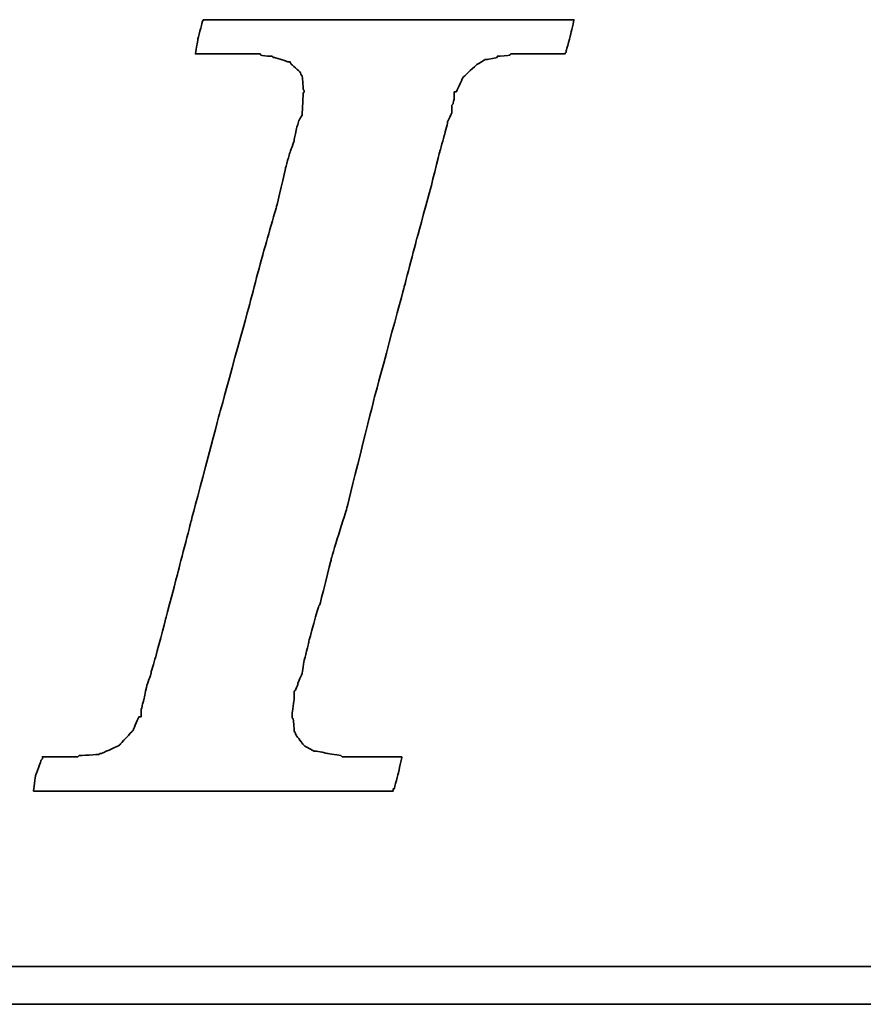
# Model space of a CAD drawing. Header units: millimetres. Extents: x 460 to 871, y 95 to 250.
# Tile 31 of 49: x 754.19 to 760.68, y 143 to 150.57. Entities that reach past the tile are written whole.
import ezdxf

# ---------------------------------------------------------------- set-up
doc = ezdxf.new("R2010")
doc.units = ezdxf.units.MM
doc.layers.add('DIM', color=4, linetype='CONTINUOUS')
doc.layers.add('layer 1', color=7, linetype='CONTINUOUS')

# ---------------------------------------------------------------- blocks, each defined once
blk = doc.blocks.new('TBI MOTION logo(完整正式版)')
at = {"layer": 'layer 1', "color": 22, "lineweight": 35}
for points, knots in [([(-40.59125, -7.94375), (-40.59125, -7.94375), (-40.97375, -7.94375), (-40.97375, -7.94375), (-40.97375, -7.94375), (-40.97375, -7.94375), (-41.38125, -7.94375), (-41.38125, -7.94375), (-41.38125, -7.94375), (-41.38125, -7.94375), (-41.54875, -7.94375), (-41.54875, -7.94375), (-41.54875, -7.94375), (-41.54875, -7.94375), (-41.59875, -7.94375), (-41.59875, -7.94375), (-41.59875, -7.94375), (-41.59875, -7.94375), (-41.88375, -7.94375), (-41.88375, -7.94375), (-41.88375, -7.94375), (-41.88375, -7.94375), (-41.90875, -7.91875), (-41.90875, -7.91875), (-41.90875, -7.91875), (-41.90875, -7.91875), (-42.19875, -7.87125), (-42.19875, -7.87125), (-42.19875, -7.87125), (-42.19875, -7.87125), (-42.43875, -7.82375), (-42.43875, -7.82375), (-42.43875, -7.82375), (-42.43875, -7.82375), (-42.45875, -7.82375), (-42.45875, -7.82375), (-42.45875, -7.82375), (-42.45875, -7.82375), (-42.48625, -7.82375), (-42.48625, -7.82375), (-42.48625, -7.82375), (-42.48625, -7.82375), (-42.67625, -7.72375), (-42.67625, -7.72375), (-42.67625, -7.72375), (-42.67625, -7.72375), (-42.70125, -7.70375), (-42.70125, -7.70375), (-42.70125, -7.70375), (-42.70125, -7.70375), (-42.72375, -7.67875), (-42.72375, -7.67875), (-42.72375, -7.67875), (-42.72375, -7.67875), (-42.86875, -7.48875), (-42.86875, -7.48875), (-42.86875, -7.48875), (-42.86875, -7.48875), (-42.89375, -7.43875), (-42.89375, -7.43875), (-42.89375, -7.43875), (-42.89375, -7.43875), (-42.91875, -7.38875), (-42.91875, -7.38875), (-42.91875, -7.38875), (-42.91875, -7.38875), (-42.93875, -7.12875), (-42.93875, -7.12875), (-42.93875, -7.12875), (-42.93875, -7.12875), (-42.96375, -7.10375), (-42.96375, -7.10375), (-42.96375, -7.10375), (-42.96375, -7.10375), (-42.96375, -7.05375), (-42.96375, -7.05375), (-42.96375, -7.05375), (-42.96375, -7.05375), (-42.96375, -7.00875), (-42.96375, -7.00875), (-42.96375, -7.00875), (-42.96375, -7.00875), (-42.91875, -6.69625), (-42.91875, -6.69625), (-42.91875, -6.69625), (-42.91875, -6.69625), (-42.91875, -6.62375), (-42.91875, -6.62375), (-42.91875, -6.62375), (-42.91875, -6.62375), (-42.91875, -6.59625), (-42.91875, -6.59625), (-42.91875, -6.59625), (-42.91875, -6.59625), (-42.91875, -6.57375), (-42.91875, -6.57375), (-42.91875, -6.57375), (-42.91875, -6.57375), (-42.91875, -6.52875), (-42.91875, -6.52875), (-42.91875, -6.52875), (-42.91875, -6.52875), (-42.89375, -6.50375), (-42.89375, -6.50375), (-42.89375, -6.50375), (-42.89375, -6.50375), (-42.84375, -6.38375), (-42.84375, -6.38375), (-42.84375, -6.38375), (-42.84375, -6.38375), (-42.84375, -6.35875), (-42.84375, -6.35875), (-42.84375, -6.35875), (-42.84375, -6.35875), (-42.74625, -6.14375), (-42.74625, -6.14375), (-42.74625, -6.14375), (-42.74625, -6.14375), (-42.70125, -5.85375), (-42.70125, -5.85375), (-42.70125, -5.85375), (-42.70125, -5.85375), (-42.60375, -5.47125), (-42.60375, -5.47125), (-42.60375, -5.47125), (-42.60375, -5.47125), (-42.60375, -5.44875), (-42.60375, -5.44875), (-42.60375, -5.44875), (-42.60375, -5.44875), (-42.38875, -4.67875), (-42.38875, -4.67875), (-42.38875, -4.67875), (-42.38875, -4.67875), (-42.36375, -4.65375), (-42.36375, -4.65375), (-42.36375, -4.65375), (-42.36375, -4.65375), (-42.12375, -3.69625), (-42.12375, -3.69625), (-42.12375, -3.69625), (-42.12375, -3.69625), (-42.12375, -3.67374), (-42.12375, -3.67374), (-42.12375, -3.67374), (-42.12375, -3.67374), (-41.78875, -2.59374), (-41.78875, -2.59374), (-41.78875, -2.59374), (-41.78875, -2.59374), (-41.18875, -0.19375), (-41.18875, -0.19375), (-41.18875, -0.19375), (-41.18875, -0.19375), (-40.54375, 2.20624), (-40.54375, 2.20624), (-40.54375, 2.20624), (-40.54375, 2.20624), (-40.25375, 3.30875), (-40.25375, 3.30875), (-40.25375, 3.30875), (-40.25375, 3.30875), (-39.98875, 4.27125), (-39.98875, 4.27125), (-39.98875, 4.27125), (-39.98875, 4.27125), (-39.77375, 5.13125), (-39.77375, 5.13125), (-39.77375, 5.13125), (-39.77375, 5.13125), (-39.67875, 5.47125), (-39.67875, 5.47125), (-39.67875, 5.47125), (-39.67875, 5.47125), (-39.60375, 5.75625), (-39.60375, 5.75625), (-39.60375, 5.75625), (-39.60375, 5.75625), (-39.60375, 5.78125), (-39.60375, 5.78125), (-39.60375, 5.78125), (-39.60375, 5.78125), (-39.50875, 5.97125), (-39.50875, 5.97125), (-39.50875, 5.97125), (-39.50875, 5.97125), (-39.50875, 6.13875), (-39.50875, 6.13875), (-39.50875, 6.13875), (-39.50875, 6.13875), (-39.48625, 6.16625), (-39.48625, 6.16625), (-39.48625, 6.16625), (-39.48625, 6.16625), (-39.46125, 6.28625), (-39.46125, 6.28625), (-39.46125, 6.28625), (-39.46125, 6.28625), (-39.46125, 6.42625), (-39.46125, 6.42625), (-39.46125, 6.42625), (-39.46125, 6.42625), (-39.41375, 6.42625), (-39.41375, 6.42625), (-39.41375, 6.42625), (-39.41375, 6.42625), (-39.29375, 6.69125), (-39.29375, 6.69125), (-39.29375, 6.69125), (-39.29375, 6.69125), (-39.26875, 6.74125), (-39.26875, 6.74125), (-39.26875, 6.74125), (-39.26875, 6.74125), (-39.24375, 6.76625), (-39.24375, 6.76625), (-39.24375, 6.76625), (-39.24375, 6.76625), (-38.98375, 7.00624), (-38.98375, 7.00624), (-38.98375, 7.00624), (-38.98375, 7.00624), (-38.95625, 7.02624), (-38.95625, 7.02624), (-38.95625, 7.02624), (-38.95625, 7.02624), (-38.78875, 7.12624), (-38.78875, 7.12624), (-38.78875, 7.12624), (-38.78875, 7.12624), (-38.76375, 7.12624), (-38.76375, 7.12624), (-38.76375, 7.12624), (-38.76375, 7.12624), (-38.74375, 7.12624), (-38.74375, 7.12624), (-38.74375, 7.12624), (-38.74375, 7.12624), (-38.52875, 7.17125), (-38.52875, 7.17125), (-38.52875, 7.17125), (-38.52875, 7.17125), (-38.52875, 7.19624), (-38.52875, 7.19624), (-38.52875, 7.19624), (-38.52875, 7.19624), (-38.50375, 7.19624), (-38.50375, 7.19624), (-38.50375, 7.19624), (-38.50375, 7.19624), (-38.26125, 7.21875), (-38.26125, 7.21875), (-38.26125, 7.21875), (-38.26125, 7.21875), (-38.23875, 7.24624), (-38.23875, 7.24624), (-38.23875, 7.24624), (-38.23875, 7.24624), (-38.21625, 7.24624), (-38.21625, 7.24624), (-38.21625, 7.24624), (-38.21625, 7.24624), (-38.18875, 7.24624), (-38.18875, 7.24624), (-38.18875, 7.24624), (-38.18875, 7.24624), (-37.90375, 7.24624), (-37.90375, 7.24624), (-37.90375, 7.24624), (-37.90375, 7.24624), (-37.85375, 7.24624), (-37.85375, 7.24624), (-37.85375, 7.24624), (-37.85375, 7.24624), (-37.75875, 7.24624), (-37.75875, 7.24624), (-37.75875, 7.24624), (-37.75875, 7.24624), (-37.42375, 7.24624), (-37.42375, 7.24624), (-37.42375, 7.24624), (-37.42375, 7.24624), (-37.08875, 7.24624), (-37.08875, 7.24624), (-37.08875, 7.24624), (-37.08875, 7.24624), (-37.06375, 7.24624), (-37.06375, 7.24624), (-37.06375, 7.24624), (-37.06375, 7.24624), (-37.06375, 7.26624), (-37.06375, 7.26624), (-37.06375, 7.26624), (-37.06375, 7.26624), (-37.03875, 7.29125), (-37.03875, 7.29125), (-37.03875, 7.29125), (-37.03875, 7.29125), (-37.03875, 7.31625), (-37.03875, 7.31625), (-37.03875, 7.31625), (-37.03875, 7.31625), (-36.94125, 7.67625), (-36.94125, 7.67625), (-36.94125, 7.67625), (-36.94125, 7.67625), (-36.86875, 7.98625), (-36.86875, 7.98625), (-36.86875, 7.98625), (-36.86875, 7.98625), (-36.98875, 7.98625), (-36.98875, 7.98625), (-36.98875, 7.98625), (-36.98875, 7.98625), (-37.42375, 7.98625), (-37.42375, 7.98625), (-37.42375, 7.98625), (-37.42375, 7.98625), (-37.94875, 7.98625), (-37.94875, 7.98625), (-37.94875, 7.98625), (-37.94875, 7.98625), (-38.57375, 7.98625), (-38.57375, 7.98625), (-38.57375, 7.98625), (-38.57375, 7.98625), (-39.29375, 7.98625), (-39.29375, 7.98625), (-39.29375, 7.98625), (-39.29375, 7.98625), (-40.82875, 7.98625), (-40.82875, 7.98625), (-40.82875, 7.98625), (-40.82875, 7.98625), (-42.36375, 7.98625), (-42.36375, 7.98625), (-42.36375, 7.98625), (-42.36375, 7.98625), (-43.08375, 7.98625), (-43.08375, 7.98625), (-43.08375, 7.98625), (-43.08375, 7.98625), (-43.70875, 7.98625), (-43.70875, 7.98625), (-43.70875, 7.98625), (-43.70875, 7.98625), (-44.23375, 7.98625), (-44.23375, 7.98625), (-44.23375, 7.98625), (-44.23375, 7.98625), (-44.66875, 7.98625), (-44.66875, 7.98625), (-44.66875, 7.98625), (-44.66875, 7.98625), (-44.88375, 7.98625), (-44.88375, 7.98625), (-44.88375, 7.98625), (-44.88375, 7.98625), (-44.90875, 7.94125), (-44.90875, 7.94125), (-44.90875, 7.94125), (-44.90875, 7.94125), (-44.90875, 7.91625), (-44.90875, 7.91625), (-44.90875, 7.91625), (-44.90875, 7.91625), (-45.00375, 7.55625), (-45.00375, 7.55625), (-45.00375, 7.55625), (-45.00375, 7.55625), (-45.05375, 7.24624), (-45.05375, 7.24624), (-45.05375, 7.24624), (-45.05375, 7.24624), (-44.61875, 7.24624), (-44.61875, 7.24624), (-44.61875, 7.24624), (-44.61875, 7.24624), (-44.11375, 7.24624), (-44.11375, 7.24624), (-44.11375, 7.24624), (-44.11375, 7.24624), (-43.99375, 7.24624), (-43.99375, 7.24624), (-43.99375, 7.24624), (-43.99375, 7.24624), (-43.94625, 7.24624), (-43.94625, 7.24624), (-43.94625, 7.24624), (-43.94625, 7.24624), (-43.92374, 7.24624), (-43.92374, 7.24624), (-43.92374, 7.24624), (-43.92374, 7.24624), (-43.65875, 7.24624), (-43.65875, 7.24624), (-43.65875, 7.24624), (-43.65875, 7.24624), (-43.63875, 7.21875), (-43.63875, 7.21875), (-43.63875, 7.21875), (-43.63875, 7.21875), (-43.46875, 7.19624), (-43.46875, 7.19624), (-43.46875, 7.19624), (-43.46875, 7.19624), (-43.39875, 7.19624), (-43.39875, 7.19624), (-43.39875, 7.19624), (-43.39875, 7.19624), (-43.37125, 7.17125), (-43.37125, 7.17125), (-43.37125, 7.17125), (-43.37125, 7.17125), (-43.34875, 7.17125), (-43.34875, 7.17125), (-43.34875, 7.17125), (-43.34875, 7.17125), (-43.20375, 7.12624), (-43.20375, 7.12624), (-43.20375, 7.12624), (-43.20375, 7.12624), (-43.05875, 7.07624), (-43.05875, 7.07624), (-43.05875, 7.07624), (-43.05875, 7.07624), (-43.01375, 7.07624), (-43.01375, 7.07624), (-43.01375, 7.07624), (-43.01375, 7.07624), (-42.98875, 7.02624), (-42.98875, 7.02624), (-42.98875, 7.02624), (-42.98875, 7.02624), (-42.79875, 6.86125), (-42.79875, 6.86125), (-42.79875, 6.86125), (-42.79875, 6.86125), (-42.77375, 6.81125), (-42.77375, 6.81125), (-42.77375, 6.81125), (-42.77375, 6.81125), (-42.74625, 6.76625), (-42.74625, 6.76625), (-42.74625, 6.76625), (-42.74625, 6.76625), (-42.72375, 6.47625), (-42.72375, 6.47625), (-42.72375, 6.47625), (-42.72375, 6.47625), (-42.70125, 6.45124), (-42.70125, 6.45124), (-42.70125, 6.45124), (-42.70125, 6.45124), (-42.70125, 6.42625), (-42.70125, 6.42625), (-42.70125, 6.42625), (-42.70125, 6.42625), (-42.72375, 6.40625), (-42.72375, 6.40625), (-42.72375, 6.40625), (-42.72375, 6.40625), (-42.74625, 5.97125), (-42.74625, 5.97125), (-42.74625, 5.97125), (-42.74625, 5.97125), (-42.74625, 5.94625), (-42.74625, 5.94625), (-42.74625, 5.94625), (-42.74625, 5.94625), (-42.74625, 5.92625), (-42.74625, 5.92625), (-42.74625, 5.92625), (-42.74625, 5.92625), (-42.77375, 5.87625), (-42.77375, 5.87625), (-42.77375, 5.87625), (-42.77375, 5.87625), (-42.81875, 5.80625), (-42.81875, 5.80625), (-42.81875, 5.80625), (-42.81875, 5.80625), (-42.86875, 5.63625), (-42.86875, 5.63625), (-42.86875, 5.63625), (-42.86875, 5.63625), (-42.91875, 5.39625), (-42.91875, 5.39625), (-42.91875, 5.39625), (-42.91875, 5.39625), (-42.91875, 5.37124), (-42.91875, 5.37124), (-42.91875, 5.37124), (-42.91875, 5.37124), (-43.01375, 5.10874), (-43.01375, 5.10874), (-43.01375, 5.10874), (-43.01375, 5.10874), (-43.10875, 4.77124), (-43.10875, 4.77124), (-43.10875, 4.77124), (-43.10875, 4.77124), (-43.29875, 3.95625), (-43.29875, 3.95625), (-43.29875, 3.95625), (-43.29875, 3.95625), (-43.58875, 2.95125), (-43.58875, 2.95125), (-43.58875, 2.95125), (-43.58875, 2.95125), (-43.87375, 1.87125), (-43.87375, 1.87125), (-43.87375, 1.87125), (-43.87375, 1.87125), (-44.52625, -0.50374), (-44.52625, -0.50374), (-44.52625, -0.50374), (-44.52625, -0.50374), (-45.14875, -2.85375), (-45.14875, -2.85375), (-45.14875, -2.85375), (-45.14875, -2.85375), (-45.43375, -3.95875), (-45.43375, -3.95875), (-45.43375, -3.95875), (-45.43375, -3.95875), (-45.69875, -4.96875), (-45.69875, -4.96875), (-45.69875, -4.96875), (-45.69875, -4.96875), (-45.91375, -5.78375), (-45.91375, -5.78375), (-45.91375, -5.78375), (-45.91375, -5.78375), (-46.01375, -6.11875), (-46.01375, -6.11875), (-46.01375, -6.11875), (-46.01375, -6.11875), (-46.01375, -6.14375), (-46.01375, -6.14375), (-46.01375, -6.14375), (-46.01375, -6.14375), (-46.10875, -6.40875), (-46.10875, -6.40875), (-46.10875, -6.40875), (-46.10875, -6.40875), (-46.15375, -6.64875), (-46.15375, -6.64875), (-46.15375, -6.64875), (-46.15375, -6.64875), (-46.20375, -6.83875), (-46.20375, -6.83875), (-46.20375, -6.83875), (-46.20375, -6.83875), (-46.22875, -6.93375), (-46.22875, -6.93375), (-46.22875, -6.93375), (-46.22875, -6.93375), (-46.22875, -7.07875), (-46.22875, -7.07875), (-46.22875, -7.07875), (-46.22875, -7.07875), (-46.27375, -7.07875), (-46.27375, -7.07875), (-46.27375, -7.07875), (-46.27375, -7.07875), (-46.39375, -7.34375), (-46.39375, -7.34375), (-46.39375, -7.34375), (-46.39375, -7.34375), (-46.39375, -7.36875), (-46.39375, -7.36875), (-46.39375, -7.36875), (-46.39375, -7.36875), (-46.42125, -7.38875), (-46.42125, -7.38875), (-46.42125, -7.38875), (-46.42125, -7.38875), (-46.68375, -7.67875), (-46.68375, -7.67875), (-46.68375, -7.67875), (-46.68375, -7.67875), (-46.70875, -7.70375), (-46.70875, -7.70375), (-46.70875, -7.70375), (-46.70875, -7.70375), (-46.75375, -7.72375), (-46.75375, -7.72375), (-46.75375, -7.72375), (-46.75375, -7.72375), (-47.08875, -7.87125), (-47.08875, -7.87125), (-47.08875, -7.87125), (-47.08875, -7.87125), (-47.11625, -7.87125), (-47.11625, -7.87125), (-47.11625, -7.87125), (-47.11625, -7.87125), (-47.13875, -7.89375), (-47.13875, -7.89375), (-47.13875, -7.89375), (-47.13875, -7.89375), (-47.56875, -7.91875), (-47.56875, -7.91875), (-47.56875, -7.91875), (-47.56875, -7.91875), (-47.59625, -7.94375), (-47.59625, -7.94375), (-47.59625, -7.94375), (-47.59625, -7.94375), (-47.64375, -7.94375), (-47.64375, -7.94375), (-47.64375, -7.94375), (-47.64375, -7.94375), (-47.73625, -7.94375), (-47.73625, -7.94375), (-47.73625, -7.94375), (-47.73625, -7.94375), (-48.07375, -7.94375), (-48.07375, -7.94375), (-48.07375, -7.94375), (-48.07375, -7.94375), (-48.36125, -7.94375), (-48.36125, -7.94375), (-48.36125, -7.94375), (-48.36125, -7.94375), (-48.36125, -7.96625), (-48.36125, -7.96625), (-48.36125, -7.96625), (-48.36125, -7.96625), (-48.36125, -7.99125), (-48.36125, -7.99125), (-48.36125, -7.99125), (-48.36125, -7.99125), (-48.38875, -8.01375), (-48.38875, -8.01375), (-48.38875, -8.01375), (-48.38875, -8.01375), (-48.50875, -8.34875), (-48.50875, -8.34875), (-48.50875, -8.34875), (-48.50875, -8.34875), (-48.55375, -8.68625), (-48.55375, -8.68625), (-48.55375, -8.68625), (-48.55375, -8.68625), (-48.45875, -8.68625), (-48.45875, -8.68625), (-48.45875, -8.68625), (-48.45875, -8.68625), (-48.07375, -8.68625), (-48.07375, -8.68625), (-48.07375, -8.68625), (-48.07375, -8.68625), (-47.52375, -8.68625), (-47.52375, -8.68625), (-47.52375, -8.68625), (-47.52375, -8.68625), (-46.92375, -8.68625), (-46.92375, -8.68625), (-46.92375, -8.68625), (-46.92375, -8.68625), (-46.25375, -8.68625), (-46.25375, -8.68625), (-46.25375, -8.68625), (-46.25375, -8.68625), (-46.20375, -8.68625), (-46.20375, -8.68625), (-46.20375, -8.68625), (-46.20375, -8.68625), (-44.71375, -8.68625), (-44.71375, -8.68625), (-44.71375, -8.68625), (-44.71375, -8.68625), (-43.22875, -8.68625), (-43.22875, -8.68625), (-43.22875, -8.68625), (-43.22875, -8.68625), (-42.55875, -8.68625), (-42.55875, -8.68625), (-42.55875, -8.68625), (-42.55875, -8.68625), (-42.50875, -8.68625), (-42.50875, -8.68625), (-42.50875, -8.68625), (-42.50875, -8.68625), (-41.93375, -8.68625), (-41.93375, -8.68625), (-41.93375, -8.68625), (-41.93375, -8.68625), (-41.38125, -8.68625), (-41.38125, -8.68625), (-41.38125, -8.68625), (-41.38125, -8.68625), (-40.97375, -8.68625), (-40.97375, -8.68625), (-40.97375, -8.68625), (-40.97375, -8.68625), (-40.78125, -8.68625), (-40.78125, -8.68625), (-40.78125, -8.68625), (-40.78125, -8.68625), (-40.78125, -8.63875), (-40.78125, -8.63875), (-40.78125, -8.63875), (-40.78125, -8.63875), (-40.75875, -8.63875), (-40.75875, -8.63875), (-40.75875, -8.63875), (-40.75875, -8.63875), (-40.66375, -8.27875), (-40.66375, -8.27875), (-40.66375, -8.27875), (-40.66375, -8.27875), (-40.59125, -7.94375), (-40.59125, -7.94375)], [0, 0, 0, 0, 0.00558659, 0.00558659, 0.00558659, 0.0055866, 0.01117318, 0.01117318, 0.01117318, 0.01117319, 0.01675978, 0.01675978, 0.01675978, 0.01675979, 0.02234637, 0.02234637, 0.02234637, 0.02234638, 0.02793296, 0.02793296, 0.02793296, 0.02793297, 0.03351955, 0.03351955, 0.03351955, 0.03351956, 0.03910615, 0.03910615, 0.03910615, 0.03910616, 0.04469274, 0.04469274, 0.04469274, 0.04469275, 0.05027933, 0.05027933, 0.05027933, 0.05027934, 0.05586592, 0.05586592, 0.05586592, 0.05586593, 0.06145251, 0.06145251, 0.06145251, 0.06145252, 0.06703911, 0.06703911, 0.06703911, 0.06703912, 0.0726257, 0.0726257, 0.0726257, 0.07262571, 0.07821229, 0.07821229, 0.07821229, 0.0782123, 0.08379888, 0.08379888, 0.08379888, 0.08379889, 0.08938547, 0.08938547, 0.08938547, 0.08938548, 0.09497207, 0.09497207, 0.09497207, 0.09497208, 0.10055866, 0.10055866, 0.10055866, 0.10055867, 0.10614525, 0.10614525, 0.10614525, 0.10614526, 0.11173184, 0.11173184, 0.11173184, 0.11173185, 0.11731844, 0.11731844, 0.11731844, 0.11731845, 0.12290503, 0.12290503, 0.12290503, 0.12290504, 0.12849162, 0.12849162, 0.12849162, 0.12849163, 0.13407821, 0.13407821, 0.13407821, 0.13407822, 0.1396648, 0.1396648, 0.1396648, 0.13966481, 0.1452514, 0.1452514, 0.1452514, 0.14525141, 0.15083799, 0.15083799, 0.15083799, 0.150838, 0.15642458, 0.15642458, 0.15642458, 0.15642459, 0.16201117, 0.16201117, 0.16201117, 0.16201118, 0.16759777, 0.16759777, 0.16759777, 0.16759778, 0.17318436, 0.17318436, 0.17318436, 0.17318437, 0.17877095, 0.17877095, 0.17877095, 0.17877096, 0.18435754, 0.18435754, 0.18435754, 0.18435755, 0.18994413, 0.18994413, 0.18994413, 0.18994414, 0.19553073, 0.19553073, 0.19553073, 0.19553074, 0.20111732, 0.20111732, 0.20111732, 0.20111733, 0.20670391, 0.20670391, 0.20670391, 0.20670392, 0.2122905, 0.2122905, 0.2122905, 0.21229051, 0.21787709, 0.21787709, 0.21787709, 0.2178771, 0.22346369, 0.22346369, 0.22346369, 0.2234637, 0.22905028, 0.22905028, 0.22905028, 0.22905029, 0.23463687, 0.23463687, 0.23463687, 0.23463688, 0.24022346, 0.24022346, 0.24022346, 0.24022347, 0.24581006, 0.24581006, 0.24581006, 0.24581007, 0.25139665, 0.25139665, 0.25139665, 0.25139666, 0.25698324, 0.25698324, 0.25698324, 0.25698325, 0.26256983, 0.26256983, 0.26256983, 0.26256984, 0.26815642, 0.26815642, 0.26815642, 0.26815643, 0.27374302, 0.27374302, 0.27374302, 0.27374303, 0.27932961, 0.27932961, 0.27932961, 0.27932962, 0.2849162, 0.2849162, 0.2849162, 0.28491621, 0.29050279, 0.29050279, 0.29050279, 0.2905028, 0.29608939, 0.29608939, 0.29608939, 0.2960894, 0.30167598, 0.30167598, 0.30167598, 0.30167599, 0.30726257, 0.30726257, 0.30726257, 0.30726258, 0.31284916, 0.31284916, 0.31284916, 0.31284917, 0.31843575, 0.31843575, 0.31843575, 0.31843576, 0.32402235, 0.32402235, 0.32402235, 0.32402236, 0.32960894, 0.32960894, 0.32960894, 0.32960895, 0.33519553, 0.33519553, 0.33519553, 0.33519554, 0.34078212, 0.34078212, 0.34078212, 0.34078213, 0.34636872, 0.34636872, 0.34636872, 0.34636873, 0.35195531, 0.35195531, 0.35195531, 0.35195532, 0.3575419, 0.3575419, 0.3575419, 0.35754191, 0.36312849, 0.36312849, 0.36312849, 0.3631285, 0.36871508, 0.36871508, 0.36871508, 0.36871509, 0.37430168, 0.37430168, 0.37430168, 0.37430169, 0.37988827, 0.37988827, 0.37988827, 0.37988828, 0.38547486, 0.38547486, 0.38547486, 0.38547487, 0.39106145, 0.39106145, 0.39106145, 0.39106146, 0.39664804, 0.39664804, 0.39664804, 0.39664805, 0.40223464, 0.40223464, 0.40223464, 0.40223465, 0.40782123, 0.40782123, 0.40782123, 0.40782124, 0.41340782, 0.41340782, 0.41340782, 0.41340783, 0.41899441, 0.41899441, 0.41899441, 0.41899442, 0.42458101, 0.42458101, 0.42458101, 0.42458102, 0.4301676, 0.4301676, 0.4301676, 0.43016761, 0.43575419, 0.43575419, 0.43575419, 0.4357542, 0.44134078, 0.44134078, 0.44134078, 0.44134079, 0.44692737, 0.44692737, 0.44692737, 0.44692738, 0.45251397, 0.45251397, 0.45251397, 0.45251398, 0.45810056, 0.45810056, 0.45810056, 0.45810057, 0.46368715, 0.46368715, 0.46368715, 0.46368716, 0.46927374, 0.46927374, 0.46927374, 0.46927375, 0.47486034, 0.47486034, 0.47486034, 0.47486035, 0.48044693, 0.48044693, 0.48044693, 0.48044694, 0.48603352, 0.48603352, 0.48603352, 0.48603353, 0.49162011, 0.49162011, 0.49162011, 0.49162012, 0.4972067, 0.4972067, 0.4972067, 0.49720671, 0.5027933, 0.5027933, 0.5027933, 0.50279331, 0.50837989, 0.50837989, 0.50837989, 0.5083799, 0.51396648, 0.51396648, 0.51396648, 0.51396649, 0.51955307, 0.51955307, 0.51955307, 0.51955308, 0.52513966, 0.52513966, 0.52513966, 0.52513967, 0.53072626, 0.53072626, 0.53072626, 0.53072627, 0.53631285, 0.53631285, 0.53631285, 0.53631286, 0.54189944, 0.54189944, 0.54189944, 0.54189945, 0.54748603, 0.54748603, 0.54748603, 0.54748604, 0.55307263, 0.55307263, 0.55307263, 0.55307264, 0.55865922, 0.55865922, 0.55865922, 0.55865923, 0.56424581, 0.56424581, 0.56424581, 0.56424582, 0.5698324, 0.5698324, 0.5698324, 0.56983241, 0.57541899, 0.57541899, 0.57541899, 0.575419, 0.58100559, 0.58100559, 0.58100559, 0.5810056, 0.58659218, 0.58659218, 0.58659218, 0.58659219, 0.59217877, 0.59217877, 0.59217877, 0.59217878, 0.59776536, 0.59776536, 0.59776536, 0.59776537, 0.60335196, 0.60335196, 0.60335196, 0.60335197, 0.60893855, 0.60893855, 0.60893855, 0.60893856, 0.61452514, 0.61452514, 0.61452514, 0.61452515, 0.62011173, 0.62011173, 0.62011173, 0.62011174, 0.62569832, 0.62569832, 0.62569832, 0.62569833, 0.63128492, 0.63128492, 0.63128492, 0.63128493, 0.63687151, 0.63687151, 0.63687151, 0.63687152, 0.6424581, 0.6424581, 0.6424581, 0.64245811, 0.64804469, 0.64804469, 0.64804469, 0.6480447, 0.65363128, 0.65363128, 0.65363128, 0.65363129, 0.65921788, 0.65921788, 0.65921788, 0.65921789, 0.66480447, 0.66480447, 0.66480447, 0.66480448, 0.67039106, 0.67039106, 0.67039106, 0.67039107, 0.67597765, 0.67597765, 0.67597765, 0.67597766, 0.68156425, 0.68156425, 0.68156425, 0.68156426, 0.68715084, 0.68715084, 0.68715084, 0.68715085, 0.69273743, 0.69273743, 0.69273743, 0.69273744, 0.69832402, 0.69832402, 0.69832402, 0.69832403, 0.70391061, 0.70391061, 0.70391061, 0.70391062, 0.70949721, 0.70949721, 0.70949721, 0.70949722, 0.7150838, 0.7150838, 0.7150838, 0.71508381, 0.72067039, 0.72067039, 0.72067039, 0.7206704, 0.72625698, 0.72625698, 0.72625698, 0.72625699, 0.73184358, 0.73184358, 0.73184358, 0.73184359, 0.73743017, 0.73743017, 0.73743017, 0.73743018, 0.74301676, 0.74301676, 0.74301676, 0.74301677, 0.74860335, 0.74860335, 0.74860335, 0.74860336, 0.75418994, 0.75418994, 0.75418994, 0.75418995, 0.75977654, 0.75977654, 0.75977654, 0.75977655, 0.76536313, 0.76536313, 0.76536313, 0.76536314, 0.77094972, 0.77094972, 0.77094972, 0.77094973, 0.77653631, 0.77653631, 0.77653631, 0.77653632, 0.78212291, 0.78212291, 0.78212291, 0.78212292, 0.7877095, 0.7877095, 0.7877095, 0.78770951, 0.79329609, 0.79329609, 0.79329609, 0.7932961, 0.79888268, 0.79888268, 0.79888268, 0.79888269, 0.80446927, 0.80446927, 0.80446927, 0.80446928, 0.81005587, 0.81005587, 0.81005587, 0.81005588, 0.81564246, 0.81564246, 0.81564246, 0.81564247, 0.82122905, 0.82122905, 0.82122905, 0.82122906, 0.82681564, 0.82681564, 0.82681564, 0.82681565, 0.83240223, 0.83240223, 0.83240223, 0.83240224, 0.83798883, 0.83798883, 0.83798883, 0.83798884, 0.84357542, 0.84357542, 0.84357542, 0.84357543, 0.84916201, 0.84916201, 0.84916201, 0.84916202, 0.8547486, 0.8547486, 0.8547486, 0.85474861, 0.8603352, 0.8603352, 0.8603352, 0.86033521, 0.86592179, 0.86592179, 0.86592179, 0.8659218, 0.87150838, 0.87150838, 0.87150838, 0.87150839, 0.87709497, 0.87709497, 0.87709497, 0.87709498, 0.88268156, 0.88268156, 0.88268156, 0.88268157, 0.88826816, 0.88826816, 0.88826816, 0.88826817, 0.89385475, 0.89385475, 0.89385475, 0.89385476, 0.89944134, 0.89944134, 0.89944134, 0.89944135, 0.90502793, 0.90502793, 0.90502793, 0.90502794, 0.91061453, 0.91061453, 0.91061453, 0.91061454, 0.91620112, 0.91620112, 0.91620112, 0.91620113, 0.92178771, 0.92178771, 0.92178771, 0.92178772, 0.9273743, 0.9273743, 0.9273743, 0.92737431, 0.93296089, 0.93296089, 0.93296089, 0.9329609, 0.93854749, 0.93854749, 0.93854749, 0.9385475, 0.94413408, 0.94413408, 0.94413408, 0.94413409, 0.94972067, 0.94972067, 0.94972067, 0.94972068, 0.95530726, 0.95530726, 0.95530726, 0.95530727, 0.96089385, 0.96089385, 0.96089385, 0.96089386, 0.96648045, 0.96648045, 0.96648045, 0.96648046, 0.97206704, 0.97206704, 0.97206704, 0.97206705, 0.97765363, 0.97765363, 0.97765363, 0.97765364, 0.98324022, 0.98324022, 0.98324022, 0.98324023, 0.98882682, 0.98882682, 0.98882682, 0.98882683, 0.99441341, 0.99441341, 0.99441341, 0.99441342, 1, 1, 1, 1]), ([(75.90875, -9.47875), (75.90875, -9.47875), (75.90875, -12.28625), (75.90875, -12.28625), (75.90875, -12.28625), (75.90875, -12.28625), (75.90875, -12.47875), (75.90875, -12.47875), (75.90875, -12.47875), (75.90875, -12.47875), (75.71625, -12.47875), (75.71625, -12.47875), (75.71625, -12.47875), (75.71625, -12.47875), (-88.32875, -12.47875), (-88.32875, -12.47875), (-88.32875, -12.47875), (-88.32875, -12.47875), (-88.32875, -13.29375), (-88.32875, -13.29375), (-88.32875, -13.29375), (-88.32875, -13.29375), (82.89125, -13.29375), (82.89125, -13.29375), (82.89125, -13.29375), (82.89125, -13.29375), (75.90875, -9.47875), (75.90875, -9.47875)], [0, 0, 0, 0, 0.14285714, 0.14285714, 0.14285714, 0.14285715, 0.28571429, 0.28571429, 0.28571429, 0.2857143, 0.42857143, 0.42857143, 0.42857143, 0.42857144, 0.57142857, 0.57142857, 0.57142857, 0.57142858, 0.71428571, 0.71428571, 0.71428571, 0.71428572, 0.85714286, 0.85714286, 0.85714286, 0.85714287, 1, 1, 1, 1])]:
    blk.add_open_spline(points, degree=3, knots=knots, dxfattribs=at)

msp = doc.modelspace()

# ---------------------------------------------------------------- block references
at = {"layer": 'DIM', "color": 7, "xscale": 0.3557468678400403, "yscale": 0.3557468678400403, "zscale": 0.3557468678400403}
msp.add_blockref('TBI MOTION logo(完整正式版)', (771.5675, 147.7332), dxfattribs=at)

doc.saveas('drawing.dxf')
